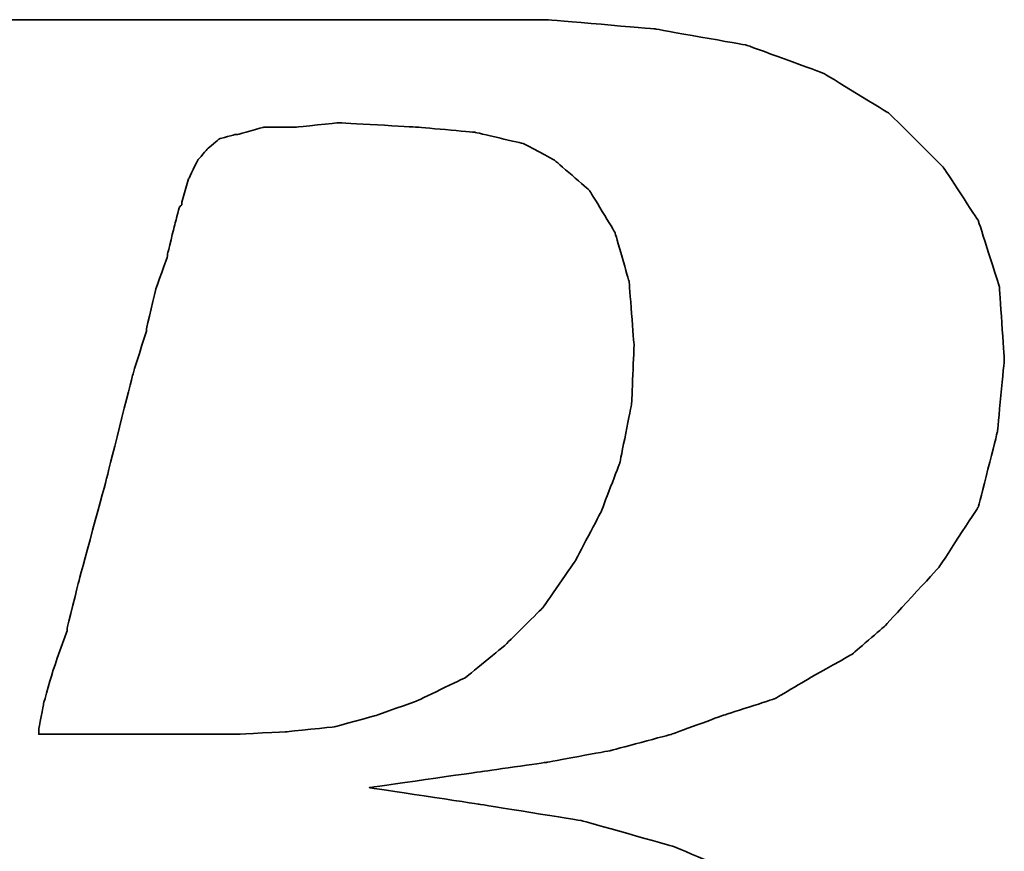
# Model space of a CAD drawing. Header units: millimetres. Extents: x 459 to 856, y -221 to -73.
# Tile 30 of 49: x 754.96 to 757.76, y -174.88 to -172.51. Entities that reach past the tile are written whole.
import ezdxf

# ---------------------------------------------------------------- set-up
doc = ezdxf.new("R2010")
doc.units = ezdxf.units.MM
doc.layers.add('DIM', color=4, linetype='CONTINUOUS')
doc.layers.add('layer 1', color=7, linetype='CONTINUOUS')

# ---------------------------------------------------------------- blocks, each defined once
blk = doc.blocks.new('TBI MOTION logo(完整正式版)')
at = {"layer": 'layer 1', "color": 22, "lineweight": 35}
for points, knots in [([(-64.65375, -6.86375), (-64.65375, -6.86375), (-64.84375, -7.29625), (-64.84375, -7.29625), (-64.84375, -7.29625), (-64.84375, -7.29625), (-64.86875, -7.34375), (-64.86875, -7.34375), (-64.86875, -7.34375), (-64.86875, -7.34375), (-64.86875, -7.36875), (-64.86875, -7.36875), (-64.86875, -7.36875), (-64.86875, -7.36875), (-65.15375, -7.65375), (-65.15375, -7.65375), (-65.15375, -7.65375), (-65.15375, -7.65375), (-65.17875, -7.65375), (-65.17875, -7.65375), (-65.17875, -7.65375), (-65.17875, -7.65375), (-65.20375, -7.67875), (-65.20375, -7.67875), (-65.20375, -7.67875), (-65.20375, -7.67875), (-65.58875, -7.87125), (-65.58875, -7.87125), (-65.58875, -7.87125), (-65.58875, -7.87125), (-65.63375, -7.87125), (-65.63375, -7.87125), (-65.63375, -7.87125), (-65.63375, -7.87125), (-65.65875, -7.89375), (-65.65875, -7.89375), (-65.65875, -7.89375), (-65.65875, -7.89375), (-66.09375, -7.94375), (-66.09375, -7.94375), (-66.09375, -7.94375), (-66.09375, -7.94375), (-66.11375, -7.94375), (-66.11375, -7.94375), (-66.11375, -7.94375), (-66.11375, -7.94375), (-66.16375, -7.94375), (-66.16375, -7.94375), (-66.16375, -7.94375), (-66.16375, -7.94375), (-66.30875, -7.94375), (-66.30875, -7.94375), (-66.30875, -7.94375), (-66.30875, -7.94375), (-66.69375, -7.94375), (-66.69375, -7.94375), (-66.69375, -7.94375), (-66.69375, -7.94375), (-67.07375, -7.94375), (-67.07375, -7.94375), (-67.07375, -7.94375), (-67.07375, -7.94375), (-67.12375, -7.94375), (-67.12375, -7.94375), (-67.12375, -7.94375), (-67.12375, -7.94375), (-67.12375, -7.96625), (-67.12375, -7.96625), (-67.12375, -7.96625), (-67.12375, -7.96625), (-67.14875, -7.99125), (-67.14875, -7.99125), (-67.14875, -7.99125), (-67.14875, -7.99125), (-67.24375, -8.34875), (-67.24375, -8.34875), (-67.24375, -8.34875), (-67.24375, -8.34875), (-67.31375, -8.68625), (-67.31375, -8.68625), (-67.31375, -8.68625), (-67.31375, -8.68625), (-67.26875, -8.68625), (-67.26875, -8.68625), (-67.26875, -8.68625), (-67.26875, -8.68625), (-67.07375, -8.68625), (-67.07375, -8.68625), (-67.07375, -8.68625), (-67.07375, -8.68625), (-66.54875, -8.68625), (-66.54875, -8.68625), (-66.54875, -8.68625), (-66.54875, -8.68625), (-65.82625, -8.68625), (-65.82625, -8.68625), (-65.82625, -8.68625), (-65.82625, -8.68625), (-65.01375, -8.68625), (-65.01375, -8.68625), (-65.01375, -8.68625), (-65.01375, -8.68625), (-64.05375, -8.68625), (-64.05375, -8.68625), (-64.05375, -8.68625), (-64.05375, -8.68625), (-62.08375, -8.68625), (-62.08375, -8.68625), (-62.08375, -8.68625), (-62.08375, -8.68625), (-60.06875, -8.68625), (-60.06875, -8.68625), (-60.06875, -8.68625), (-60.06875, -8.68625), (-59.10875, -8.68625), (-59.10875, -8.68625), (-59.10875, -8.68625), (-59.10875, -8.68625), (-58.29375, -8.68625), (-58.29375, -8.68625), (-58.29375, -8.68625), (-58.29375, -8.68625), (-57.57375, -8.68625), (-57.57375, -8.68625), (-57.57375, -8.68625), (-57.57375, -8.68625), (-57.04875, -8.68625), (-57.04875, -8.68625), (-57.04875, -8.68625), (-57.04875, -8.68625), (-56.85375, -8.68625), (-56.85375, -8.68625), (-56.85375, -8.68625), (-56.85375, -8.68625), (-56.70875, -8.68625), (-56.70875, -8.68625), (-56.70875, -8.68625), (-56.70875, -8.68625), (-56.61375, -8.68625), (-56.61375, -8.68625), (-56.61375, -8.68625), (-56.61375, -8.68625), (-56.56875, -8.68625), (-56.56875, -8.68625), (-56.56875, -8.68625), (-56.56875, -8.68625), (-55.65375, -8.63875), (-55.65375, -8.63875), (-55.65375, -8.63875), (-55.65375, -8.63875), (-54.76875, -8.51875), (-54.76875, -8.51875), (-54.76875, -8.51875), (-54.76875, -8.51875), (-53.90375, -8.30375), (-53.90375, -8.30375), (-53.90375, -8.30375), (-53.90375, -8.30375), (-53.08875, -8.03875), (-53.08875, -8.03875), (-53.08875, -8.03875), (-53.08875, -8.03875), (-52.34375, -7.65375), (-52.34375, -7.65375), (-52.34375, -7.65375), (-52.34375, -7.65375), (-51.69875, -7.29625), (-51.69875, -7.29625), (-51.69875, -7.29625), (-51.69875, -7.29625), (-51.21875, -6.91125), (-51.21875, -6.91125), (-51.21875, -6.91125), (-51.21875, -6.91125), (-50.83375, -6.50375), (-50.83375, -6.50375), (-50.83375, -6.50375), (-50.83375, -6.50375), (-50.44875, -5.94875), (-50.44875, -5.94875), (-50.44875, -5.94875), (-50.44875, -5.94875), (-50.13875, -5.30375), (-50.13875, -5.30375), (-50.13875, -5.30375), (-50.13875, -5.30375), (-49.99375, -4.65375), (-49.99375, -4.65375), (-49.99375, -4.65375), (-49.99375, -4.65375), (-49.92375, -3.98375), (-49.92375, -3.98375), (-49.92375, -3.98375), (-49.92375, -3.98375), (-49.99375, -3.19374), (-49.99375, -3.19374), (-49.99375, -3.19374), (-49.99375, -3.19374), (-50.23374, -2.44874), (-50.23374, -2.44874), (-50.23374, -2.44874), (-50.23374, -2.44874), (-50.59375, -1.87374), (-50.59375, -1.87374), (-50.59375, -1.87374), (-50.59375, -1.87374), (-51.09875, -1.31874), (-51.09875, -1.31874), (-51.09875, -1.31874), (-51.09875, -1.31874), (-51.74375, -0.81875), (-51.74375, -0.81875), (-51.74375, -0.81875), (-51.74375, -0.81875), (-52.53875, -0.48125), (-52.53875, -0.48125), (-52.53875, -0.48125), (-52.53875, -0.48125), (-53.47375, -0.21875), (-53.47375, -0.21875), (-53.47375, -0.21875), (-53.47375, -0.21875), (-54.52875, -0.04874), (-54.52875, -0.04874), (-54.52875, -0.04874), (-54.52875, -0.04874), (-55.65375, 0.12125), (-55.65375, 0.12125), (-55.65375, 0.12125), (-55.65375, 0.12125), (-54.50375, 0.28624), (-54.50375, 0.28624), (-54.50375, 0.28624), (-54.50375, 0.28624), (-53.83375, 0.38124), (-53.83375, 0.38124), (-53.83375, 0.38124), (-53.83375, 0.38124), (-53.18375, 0.50125), (-53.18375, 0.50125), (-53.18375, 0.50125), (-53.18375, 0.50125), (-52.55875, 0.66874), (-52.55875, 0.66874), (-52.55875, 0.66874), (-52.55875, 0.66874), (-52.03375, 0.86124), (-52.03375, 0.86124), (-52.03375, 0.86124), (-52.03375, 0.86124), (-51.50374, 1.03124), (-51.50374, 1.03124), (-51.50374, 1.03124), (-51.50374, 1.03124), (-51.09875, 1.27125), (-51.09875, 1.27125), (-51.09875, 1.27125), (-51.09875, 1.27125), (-50.71375, 1.48624), (-50.71375, 1.48624), (-50.71375, 1.48624), (-50.71375, 1.48624), (-50.37625, 1.77625), (-50.37625, 1.77625), (-50.37625, 1.77625), (-50.37625, 1.77625), (-49.82375, 2.37625), (-49.82375, 2.37625), (-49.82375, 2.37625), (-49.82375, 2.37625), (-49.41875, 2.99625), (-49.41875, 2.99625), (-49.41875, 2.99625), (-49.41875, 2.99625), (-49.22375, 3.76625), (-49.22375, 3.76625), (-49.22375, 3.76625), (-49.22375, 3.76625), (-49.15375, 4.50874), (-49.15375, 4.50874), (-49.15375, 4.50874), (-49.15375, 4.50874), (-49.20375, 5.25125), (-49.20375, 5.25125), (-49.20375, 5.25125), (-49.20375, 5.25125), (-49.41875, 5.92625), (-49.41875, 5.92625), (-49.41875, 5.92625), (-49.41875, 5.92625), (-49.77875, 6.47625), (-49.77875, 6.47625), (-49.77875, 6.47625), (-49.77875, 6.47625), (-50.33125, 7.02624), (-50.33125, 7.02624), (-50.33125, 7.02624), (-50.33125, 7.02624), (-51.00125, 7.43625), (-51.00125, 7.43625), (-51.00125, 7.43625), (-51.00125, 7.43625), (-51.79375, 7.72625), (-51.79375, 7.72625), (-51.79375, 7.72625), (-51.79375, 7.72625), (-52.72875, 7.89124), (-52.72875, 7.89124), (-52.72875, 7.89124), (-52.72875, 7.89124), (-53.83375, 7.98625), (-53.83375, 7.98625), (-53.83375, 7.98625), (-53.83375, 7.98625), (-53.92875, 7.98625), (-53.92875, 7.98625), (-53.92875, 7.98625), (-53.92875, 7.98625), (-54.26375, 7.98625), (-54.26375, 7.98625), (-54.26375, 7.98625), (-54.26375, 7.98625), (-54.74375, 7.98625), (-54.74375, 7.98625), (-54.74375, 7.98625), (-54.74375, 7.98625), (-55.36875, 7.98625), (-55.36875, 7.98625), (-55.36875, 7.98625), (-55.36875, 7.98625), (-56.13375, 7.98625), (-56.13375, 7.98625), (-56.13375, 7.98625), (-56.13375, 7.98625), (-56.94875, 7.98625), (-56.94875, 7.98625), (-56.94875, 7.98625), (-56.94875, 7.98625), (-58.77625, 7.98625), (-58.77625, 7.98625), (-58.77625, 7.98625), (-58.77625, 7.98625), (-60.59875, 7.98625), (-60.59875, 7.98625), (-60.59875, 7.98625), (-60.59875, 7.98625), (-61.41375, 7.98625), (-61.41375, 7.98625), (-61.41375, 7.98625), (-61.41375, 7.98625), (-62.17875, 7.98625), (-62.17875, 7.98625), (-62.17875, 7.98625), (-62.17875, 7.98625), (-62.80375, 7.98625), (-62.80375, 7.98625), (-62.80375, 7.98625), (-62.80375, 7.98625), (-63.30625, 7.98625), (-63.30625, 7.98625), (-63.30625, 7.98625), (-63.30625, 7.98625), (-63.57375, 7.98625), (-63.57375, 7.98625), (-63.57375, 7.98625), (-63.57375, 7.98625), (-63.57375, 7.96375), (-63.57375, 7.96375), (-63.57375, 7.96375), (-63.57375, 7.96375), (-63.59875, 7.94125), (-63.59875, 7.94125), (-63.59875, 7.94125), (-63.59875, 7.94125), (-63.69375, 7.55625), (-63.69375, 7.55625), (-63.69375, 7.55625), (-63.69375, 7.55625), (-63.76375, 7.24624), (-63.76375, 7.24624), (-63.76375, 7.24624), (-63.76375, 7.24624), (-63.23875, 7.24624), (-63.23875, 7.24624), (-63.23875, 7.24624), (-63.23875, 7.24624), (-62.75875, 7.24624), (-62.75875, 7.24624), (-62.75875, 7.24624), (-62.75875, 7.24624), (-62.61125, 7.24624), (-62.61125, 7.24624), (-62.61125, 7.24624), (-62.61125, 7.24624), (-62.56625, 7.24624), (-62.56625, 7.24624), (-62.56625, 7.24624), (-62.56625, 7.24624), (-62.22875, 7.24624), (-62.22875, 7.24624), (-62.22875, 7.24624), (-62.22875, 7.24624), (-62.20375, 7.24624), (-62.20375, 7.24624), (-62.20375, 7.24624), (-62.20375, 7.24624), (-62.17875, 7.21875), (-62.17875, 7.21875), (-62.17875, 7.21875), (-62.17875, 7.21875), (-61.96375, 7.17125), (-61.96375, 7.17125), (-61.96375, 7.17125), (-61.96375, 7.17125), (-61.72375, 7.12624), (-61.72375, 7.12624), (-61.72375, 7.12624), (-61.72375, 7.12624), (-61.70375, 7.12624), (-61.70375, 7.12624), (-61.70375, 7.12624), (-61.70375, 7.12624), (-61.55875, 7.07624), (-61.55875, 7.07624), (-61.55875, 7.07624), (-61.55875, 7.07624), (-61.50875, 7.07624), (-61.50875, 7.07624), (-61.50875, 7.07624), (-61.50875, 7.07624), (-61.48375, 7.02624), (-61.48375, 7.02624), (-61.48375, 7.02624), (-61.48375, 7.02624), (-61.31875, 6.83375), (-61.31875, 6.83375), (-61.31875, 6.83375), (-61.31875, 6.83375), (-61.29375, 6.81125), (-61.29375, 6.81125), (-61.29375, 6.81125), (-61.29375, 6.81125), (-61.29375, 6.78625), (-61.29375, 6.78625), (-61.29375, 6.78625), (-61.29375, 6.78625), (-61.19875, 6.50124), (-61.19875, 6.50124), (-61.19875, 6.50124), (-61.19875, 6.50124), (-61.17375, 6.45124), (-61.17375, 6.45124), (-61.17375, 6.45124), (-61.17375, 6.45124), (-61.19875, 6.40625), (-61.19875, 6.40625), (-61.19875, 6.40625), (-61.19875, 6.40625), (-61.26875, 5.99624), (-61.26875, 5.99624), (-61.26875, 5.99624), (-61.26875, 5.99624), (-61.26875, 5.85125), (-61.26875, 5.85125), (-61.26875, 5.85125), (-61.26875, 5.85125), (-61.26875, 5.82625), (-61.26875, 5.82625), (-61.26875, 5.82625), (-61.26875, 5.82625), (-61.29375, 5.80625), (-61.29375, 5.80625), (-61.29375, 5.80625), (-61.29375, 5.80625), (-61.34125, 5.66125), (-61.34125, 5.66125), (-61.34125, 5.66125), (-61.34125, 5.66125), (-61.41375, 5.44625), (-61.41375, 5.44625), (-61.41375, 5.44625), (-61.41375, 5.44625), (-61.48375, 5.15625), (-61.48375, 5.15625), (-61.48375, 5.15625), (-61.48375, 5.15625), (-61.58375, 4.82124), (-61.58375, 4.82124), (-61.58375, 4.82124), (-61.58375, 4.82124), (-61.79875, 4.00375), (-61.79875, 4.00375), (-61.79875, 4.00375), (-61.79875, 4.00375), (-62.05875, 2.99625), (-62.05875, 2.99625), (-62.05875, 2.99625), (-62.05875, 2.99625), (-62.34875, 1.91625), (-62.34875, 1.91625), (-62.34875, 1.91625), (-62.34875, 1.91625), (-62.97375, -0.41124), (-62.97375, -0.41124), (-62.97375, -0.41124), (-62.97375, -0.41124), (-63.59875, -2.75875), (-63.59875, -2.75875), (-63.59875, -2.75875), (-63.59875, -2.75875), (-63.88375, -3.86374), (-63.88375, -3.86374), (-63.88375, -3.86374), (-63.88375, -3.86374), (-64.14875, -4.82374), (-64.14875, -4.82374), (-64.14875, -4.82374), (-64.14875, -4.82374), (-64.36375, -5.64125), (-64.36375, -5.64125), (-64.36375, -5.64125), (-64.36375, -5.64125), (-64.43625, -5.97625), (-64.43625, -5.97625), (-64.43625, -5.97625), (-64.43625, -5.97625), (-64.50875, -6.28625), (-64.50875, -6.28625), (-64.50875, -6.28625), (-64.50875, -6.28625), (-64.50875, -6.30875), (-64.50875, -6.30875), (-64.50875, -6.30875), (-64.50875, -6.30875), (-64.57875, -6.50375), (-64.57875, -6.50375), (-64.57875, -6.50375), (-64.57875, -6.50375), (-64.62875, -6.69625), (-64.62875, -6.69625), (-64.62875, -6.69625), (-64.62875, -6.69625), (-64.62875, -6.76875), (-64.62875, -6.76875), (-64.62875, -6.76875), (-64.62875, -6.76875), (-64.62875, -6.81375), (-64.62875, -6.81375), (-64.62875, -6.81375), (-64.62875, -6.81375), (-64.62875, -6.83875), (-64.62875, -6.83875), (-64.62875, -6.83875), (-64.62875, -6.83875), (-64.65375, -6.86375), (-64.65375, -6.86375)], [0, 0, 0, 0, 0.00719424, 0.00719424, 0.00719424, 0.00719425, 0.01438849, 0.01438849, 0.01438849, 0.0143885, 0.02158273, 0.02158273, 0.02158273, 0.02158274, 0.02877698, 0.02877698, 0.02877698, 0.02877699, 0.03597122, 0.03597122, 0.03597122, 0.03597123, 0.04316547, 0.04316547, 0.04316547, 0.04316548, 0.05035971, 0.05035971, 0.05035971, 0.05035972, 0.05755396, 0.05755396, 0.05755396, 0.05755397, 0.0647482, 0.0647482, 0.0647482, 0.06474821, 0.07194245, 0.07194245, 0.07194245, 0.07194246, 0.07913669, 0.07913669, 0.07913669, 0.0791367, 0.08633094, 0.08633094, 0.08633094, 0.08633095, 0.09352518, 0.09352518, 0.09352518, 0.09352519, 0.10071942, 0.10071942, 0.10071942, 0.10071943, 0.10791367, 0.10791367, 0.10791367, 0.10791368, 0.11510791, 0.11510791, 0.11510791, 0.11510792, 0.12230216, 0.12230216, 0.12230216, 0.12230217, 0.1294964, 0.1294964, 0.1294964, 0.12949641, 0.13669065, 0.13669065, 0.13669065, 0.13669066, 0.14388489, 0.14388489, 0.14388489, 0.1438849, 0.15107914, 0.15107914, 0.15107914, 0.15107915, 0.15827338, 0.15827338, 0.15827338, 0.15827339, 0.16546763, 0.16546763, 0.16546763, 0.16546764, 0.17266187, 0.17266187, 0.17266187, 0.17266188, 0.17985612, 0.17985612, 0.17985612, 0.17985613, 0.18705036, 0.18705036, 0.18705036, 0.18705037, 0.1942446, 0.1942446, 0.1942446, 0.19424461, 0.20143885, 0.20143885, 0.20143885, 0.20143886, 0.20863309, 0.20863309, 0.20863309, 0.2086331, 0.21582734, 0.21582734, 0.21582734, 0.21582735, 0.22302158, 0.22302158, 0.22302158, 0.22302159, 0.23021583, 0.23021583, 0.23021583, 0.23021584, 0.23741007, 0.23741007, 0.23741007, 0.23741008, 0.24460432, 0.24460432, 0.24460432, 0.24460433, 0.25179856, 0.25179856, 0.25179856, 0.25179857, 0.25899281, 0.25899281, 0.25899281, 0.25899282, 0.26618705, 0.26618705, 0.26618705, 0.26618706, 0.27338129, 0.27338129, 0.27338129, 0.2733813, 0.28057554, 0.28057554, 0.28057554, 0.28057555, 0.28776978, 0.28776978, 0.28776978, 0.28776979, 0.29496403, 0.29496403, 0.29496403, 0.29496404, 0.30215827, 0.30215827, 0.30215827, 0.30215828, 0.30935252, 0.30935252, 0.30935252, 0.30935253, 0.31654676, 0.31654676, 0.31654676, 0.31654677, 0.32374101, 0.32374101, 0.32374101, 0.32374102, 0.33093525, 0.33093525, 0.33093525, 0.33093526, 0.3381295, 0.3381295, 0.3381295, 0.33812951, 0.34532374, 0.34532374, 0.34532374, 0.34532375, 0.35251799, 0.35251799, 0.35251799, 0.352518, 0.35971223, 0.35971223, 0.35971223, 0.35971224, 0.36690647, 0.36690647, 0.36690647, 0.36690648, 0.37410072, 0.37410072, 0.37410072, 0.37410073, 0.38129496, 0.38129496, 0.38129496, 0.38129497, 0.38848921, 0.38848921, 0.38848921, 0.38848922, 0.39568345, 0.39568345, 0.39568345, 0.39568346, 0.4028777, 0.4028777, 0.4028777, 0.40287771, 0.41007194, 0.41007194, 0.41007194, 0.41007195, 0.41726619, 0.41726619, 0.41726619, 0.4172662, 0.42446043, 0.42446043, 0.42446043, 0.42446044, 0.43165468, 0.43165468, 0.43165468, 0.43165469, 0.43884892, 0.43884892, 0.43884892, 0.43884893, 0.44604317, 0.44604317, 0.44604317, 0.44604318, 0.45323741, 0.45323741, 0.45323741, 0.45323742, 0.46043165, 0.46043165, 0.46043165, 0.46043166, 0.4676259, 0.4676259, 0.4676259, 0.46762591, 0.47482014, 0.47482014, 0.47482014, 0.47482015, 0.48201439, 0.48201439, 0.48201439, 0.4820144, 0.48920863, 0.48920863, 0.48920863, 0.48920864, 0.49640288, 0.49640288, 0.49640288, 0.49640289, 0.50359712, 0.50359712, 0.50359712, 0.50359713, 0.51079137, 0.51079137, 0.51079137, 0.51079138, 0.51798561, 0.51798561, 0.51798561, 0.51798562, 0.52517986, 0.52517986, 0.52517986, 0.52517987, 0.5323741, 0.5323741, 0.5323741, 0.53237411, 0.53956835, 0.53956835, 0.53956835, 0.53956836, 0.54676259, 0.54676259, 0.54676259, 0.5467626, 0.55395683, 0.55395683, 0.55395683, 0.55395684, 0.56115108, 0.56115108, 0.56115108, 0.56115109, 0.56834532, 0.56834532, 0.56834532, 0.56834533, 0.57553957, 0.57553957, 0.57553957, 0.57553958, 0.58273381, 0.58273381, 0.58273381, 0.58273382, 0.58992806, 0.58992806, 0.58992806, 0.58992807, 0.5971223, 0.5971223, 0.5971223, 0.59712231, 0.60431655, 0.60431655, 0.60431655, 0.60431656, 0.61151079, 0.61151079, 0.61151079, 0.6115108, 0.61870504, 0.61870504, 0.61870504, 0.61870505, 0.62589928, 0.62589928, 0.62589928, 0.62589929, 0.63309353, 0.63309353, 0.63309353, 0.63309354, 0.64028777, 0.64028777, 0.64028777, 0.64028778, 0.64748201, 0.64748201, 0.64748201, 0.64748202, 0.65467626, 0.65467626, 0.65467626, 0.65467627, 0.6618705, 0.6618705, 0.6618705, 0.66187051, 0.66906475, 0.66906475, 0.66906475, 0.66906476, 0.67625899, 0.67625899, 0.67625899, 0.676259, 0.68345324, 0.68345324, 0.68345324, 0.68345325, 0.69064748, 0.69064748, 0.69064748, 0.69064749, 0.69784173, 0.69784173, 0.69784173, 0.69784174, 0.70503597, 0.70503597, 0.70503597, 0.70503598, 0.71223022, 0.71223022, 0.71223022, 0.71223023, 0.71942446, 0.71942446, 0.71942446, 0.71942447, 0.72661871, 0.72661871, 0.72661871, 0.72661872, 0.73381295, 0.73381295, 0.73381295, 0.73381296, 0.74100719, 0.74100719, 0.74100719, 0.7410072, 0.74820144, 0.74820144, 0.74820144, 0.74820145, 0.75539568, 0.75539568, 0.75539568, 0.75539569, 0.76258993, 0.76258993, 0.76258993, 0.76258994, 0.76978417, 0.76978417, 0.76978417, 0.76978418, 0.77697842, 0.77697842, 0.77697842, 0.77697843, 0.78417266, 0.78417266, 0.78417266, 0.78417267, 0.79136691, 0.79136691, 0.79136691, 0.79136692, 0.79856115, 0.79856115, 0.79856115, 0.79856116, 0.8057554, 0.8057554, 0.8057554, 0.80575541, 0.81294964, 0.81294964, 0.81294964, 0.81294965, 0.82014388, 0.82014388, 0.82014388, 0.82014389, 0.82733813, 0.82733813, 0.82733813, 0.82733814, 0.83453237, 0.83453237, 0.83453237, 0.83453238, 0.84172662, 0.84172662, 0.84172662, 0.84172663, 0.84892086, 0.84892086, 0.84892086, 0.84892087, 0.85611511, 0.85611511, 0.85611511, 0.85611512, 0.86330935, 0.86330935, 0.86330935, 0.86330936, 0.8705036, 0.8705036, 0.8705036, 0.87050361, 0.87769784, 0.87769784, 0.87769784, 0.87769785, 0.88489209, 0.88489209, 0.88489209, 0.8848921, 0.89208633, 0.89208633, 0.89208633, 0.89208634, 0.89928058, 0.89928058, 0.89928058, 0.89928059, 0.90647482, 0.90647482, 0.90647482, 0.90647483, 0.91366906, 0.91366906, 0.91366906, 0.91366907, 0.92086331, 0.92086331, 0.92086331, 0.92086332, 0.92805755, 0.92805755, 0.92805755, 0.92805756, 0.9352518, 0.9352518, 0.9352518, 0.93525181, 0.94244604, 0.94244604, 0.94244604, 0.94244605, 0.94964029, 0.94964029, 0.94964029, 0.9496403, 0.95683453, 0.95683453, 0.95683453, 0.95683454, 0.96402878, 0.96402878, 0.96402878, 0.96402879, 0.97122302, 0.97122302, 0.97122302, 0.97122303, 0.97841727, 0.97841727, 0.97841727, 0.97841728, 0.98561151, 0.98561151, 0.98561151, 0.98561152, 0.99280576, 0.99280576, 0.99280576, 0.99280577, 1, 1, 1, 1]), ([(-57.50375, 6.35625), (-57.50375, 6.35625), (-57.57375, 6.11625), (-57.57375, 6.11625), (-57.57375, 6.11625), (-57.57375, 6.11625), (-57.57375, 6.09125), (-57.57375, 6.09125), (-57.57375, 6.09125), (-57.57375, 6.09125), (-57.59875, 6.06625), (-57.59875, 6.06625), (-57.59875, 6.06625), (-57.59875, 6.06625), (-57.64875, 5.87625), (-57.64875, 5.87625), (-57.64875, 5.87625), (-57.64875, 5.87625), (-57.71875, 5.58875), (-57.71875, 5.58875), (-57.71875, 5.58875), (-57.71875, 5.58875), (-57.71875, 5.56625), (-57.71875, 5.56625), (-57.71875, 5.56625), (-57.71875, 5.56625), (-57.83875, 5.23125), (-57.83875, 5.23125), (-57.83875, 5.23125), (-57.83875, 5.23125), (-57.93625, 4.82124), (-57.93625, 4.82124), (-57.93625, 4.82124), (-57.93625, 4.82124), (-57.93625, 4.79624), (-57.93625, 4.79624), (-57.93625, 4.79624), (-57.93625, 4.79624), (-58.07875, 4.34125), (-58.07875, 4.34125), (-58.07875, 4.34125), (-58.07875, 4.34125), (-58.34375, 3.28625), (-58.34375, 3.28625), (-58.34375, 3.28625), (-58.34375, 3.28625), (-58.62875, 2.23124), (-58.62875, 2.23124), (-58.62875, 2.23124), (-58.62875, 2.23124), (-58.74875, 1.75125), (-58.74875, 1.75125), (-58.74875, 1.75125), (-58.74875, 1.75125), (-58.74875, 1.72625), (-58.74875, 1.72625), (-58.74875, 1.72625), (-58.74875, 1.72625), (-58.89375, 1.31625), (-58.89375, 1.31625), (-58.89375, 1.31625), (-58.89375, 1.31625), (-58.98875, 0.98124), (-58.98875, 0.98124), (-58.98875, 0.98124), (-58.98875, 0.98124), (-59.03875, 0.71625), (-59.03875, 0.71625), (-59.03875, 0.71625), (-59.03875, 0.71625), (-59.03875, 0.66874), (-59.03875, 0.66874), (-59.03875, 0.66874), (-59.03875, 0.66874), (-58.91875, 0.66874), (-58.91875, 0.66874), (-58.91875, 0.66874), (-58.91875, 0.66874), (-58.53375, 0.66874), (-58.53375, 0.66874), (-58.53375, 0.66874), (-58.53375, 0.66874), (-58.10375, 0.66874), (-58.10375, 0.66874), (-58.10375, 0.66874), (-58.10375, 0.66874), (-57.66875, 0.66874), (-57.66875, 0.66874), (-57.66875, 0.66874), (-57.66875, 0.66874), (-57.33375, 0.66874), (-57.33375, 0.66874), (-57.33375, 0.66874), (-57.33375, 0.66874), (-57.09375, 0.66874), (-57.09375, 0.66874), (-57.09375, 0.66874), (-57.09375, 0.66874), (-56.99875, 0.66874), (-56.99875, 0.66874), (-56.99875, 0.66874), (-56.99875, 0.66874), (-56.49375, 0.69374), (-56.49375, 0.69374), (-56.49375, 0.69374), (-56.49375, 0.69374), (-56.01375, 0.74374), (-56.01375, 0.74374), (-56.01375, 0.74374), (-56.01375, 0.74374), (-55.58375, 0.86124), (-55.58375, 0.86124), (-55.58375, 0.86124), (-55.58375, 0.86124), (-55.17375, 1.00624), (-55.17375, 1.00624), (-55.17375, 1.00624), (-55.17375, 1.00624), (-54.67375, 1.24625), (-54.67375, 1.24625), (-54.67375, 1.24625), (-54.67375, 1.24625), (-54.26375, 1.58124), (-54.26375, 1.58124), (-54.26375, 1.58124), (-54.26375, 1.58124), (-53.87875, 1.96374), (-53.87875, 1.96374), (-53.87875, 1.96374), (-53.87875, 1.96374), (-53.54375, 2.44625), (-53.54375, 2.44625), (-53.54375, 2.44625), (-53.54375, 2.44625), (-53.27875, 2.95125), (-53.27875, 2.95125), (-53.27875, 2.95125), (-53.27875, 2.95125), (-53.08875, 3.45124), (-53.08875, 3.45124), (-53.08875, 3.45124), (-53.08875, 3.45124), (-52.96875, 4.05124), (-52.96875, 4.05124), (-52.96875, 4.05124), (-52.96875, 4.05124), (-52.94375, 4.65125), (-52.94375, 4.65125), (-52.94375, 4.65125), (-52.94375, 4.65125), (-52.99375, 5.30125), (-52.99375, 5.30125), (-52.99375, 5.30125), (-52.99375, 5.30125), (-53.13875, 5.80625), (-53.13875, 5.80625), (-53.13875, 5.80625), (-53.13875, 5.80625), (-53.39875, 6.23625), (-53.39875, 6.23625), (-53.39875, 6.23625), (-53.39875, 6.23625), (-53.75875, 6.54875), (-53.75875, 6.54875), (-53.75875, 6.54875), (-53.75875, 6.54875), (-54.07375, 6.71625), (-54.07375, 6.71625), (-54.07375, 6.71625), (-54.07375, 6.71625), (-54.57375, 6.83375), (-54.57375, 6.83375), (-54.57375, 6.83375), (-54.57375, 6.83375), (-55.17375, 6.88625), (-55.17375, 6.88625), (-55.17375, 6.88625), (-55.17375, 6.88625), (-55.96875, 6.93125), (-55.96875, 6.93125), (-55.96875, 6.93125), (-55.96875, 6.93125), (-56.39875, 6.88625), (-56.39875, 6.88625), (-56.39875, 6.88625), (-56.39875, 6.88625), (-56.42125, 6.88625), (-56.42125, 6.88625), (-56.42125, 6.88625), (-56.42125, 6.88625), (-56.73375, 6.88625), (-56.73375, 6.88625), (-56.73375, 6.88625), (-56.73375, 6.88625), (-56.99875, 6.81125), (-56.99875, 6.81125), (-56.99875, 6.81125), (-56.99875, 6.81125), (-57.02375, 6.81125), (-57.02375, 6.81125), (-57.02375, 6.81125), (-57.02375, 6.81125), (-57.18875, 6.76625), (-57.18875, 6.76625), (-57.18875, 6.76625), (-57.18875, 6.76625), (-57.30875, 6.66625), (-57.30875, 6.66625), (-57.30875, 6.66625), (-57.30875, 6.66625), (-57.40875, 6.54875), (-57.40875, 6.54875), (-57.40875, 6.54875), (-57.40875, 6.54875), (-57.50375, 6.35625), (-57.50375, 6.35625)], [0, 0, 0, 0, 0.01851852, 0.01851852, 0.01851852, 0.01851853, 0.03703704, 0.03703704, 0.03703704, 0.03703705, 0.05555556, 0.05555556, 0.05555556, 0.05555557, 0.07407407, 0.07407407, 0.07407407, 0.07407408, 0.09259259, 0.09259259, 0.09259259, 0.0925926, 0.11111111, 0.11111111, 0.11111111, 0.11111112, 0.12962963, 0.12962963, 0.12962963, 0.12962964, 0.14814815, 0.14814815, 0.14814815, 0.14814816, 0.16666667, 0.16666667, 0.16666667, 0.16666668, 0.18518519, 0.18518519, 0.18518519, 0.1851852, 0.2037037, 0.2037037, 0.2037037, 0.20370371, 0.22222222, 0.22222222, 0.22222222, 0.22222223, 0.24074074, 0.24074074, 0.24074074, 0.24074075, 0.25925926, 0.25925926, 0.25925926, 0.25925927, 0.27777778, 0.27777778, 0.27777778, 0.27777779, 0.2962963, 0.2962963, 0.2962963, 0.29629631, 0.31481481, 0.31481481, 0.31481481, 0.31481482, 0.33333333, 0.33333333, 0.33333333, 0.33333334, 0.35185185, 0.35185185, 0.35185185, 0.35185186, 0.37037037, 0.37037037, 0.37037037, 0.37037038, 0.38888889, 0.38888889, 0.38888889, 0.3888889, 0.40740741, 0.40740741, 0.40740741, 0.40740742, 0.42592593, 0.42592593, 0.42592593, 0.42592594, 0.44444444, 0.44444444, 0.44444444, 0.44444445, 0.46296296, 0.46296296, 0.46296296, 0.46296297, 0.48148148, 0.48148148, 0.48148148, 0.48148149, 0.5, 0.5, 0.5, 0.50000001, 0.51851852, 0.51851852, 0.51851852, 0.51851853, 0.53703704, 0.53703704, 0.53703704, 0.53703705, 0.55555556, 0.55555556, 0.55555556, 0.55555557, 0.57407407, 0.57407407, 0.57407407, 0.57407408, 0.59259259, 0.59259259, 0.59259259, 0.5925926, 0.61111111, 0.61111111, 0.61111111, 0.61111112, 0.62962963, 0.62962963, 0.62962963, 0.62962964, 0.64814815, 0.64814815, 0.64814815, 0.64814816, 0.66666667, 0.66666667, 0.66666667, 0.66666668, 0.68518519, 0.68518519, 0.68518519, 0.6851852, 0.7037037, 0.7037037, 0.7037037, 0.70370371, 0.72222222, 0.72222222, 0.72222222, 0.72222223, 0.74074074, 0.74074074, 0.74074074, 0.74074075, 0.75925926, 0.75925926, 0.75925926, 0.75925927, 0.77777778, 0.77777778, 0.77777778, 0.77777779, 0.7962963, 0.7962963, 0.7962963, 0.79629631, 0.81481481, 0.81481481, 0.81481481, 0.81481482, 0.83333333, 0.83333333, 0.83333333, 0.83333334, 0.85185185, 0.85185185, 0.85185185, 0.85185186, 0.87037037, 0.87037037, 0.87037037, 0.87037038, 0.88888889, 0.88888889, 0.88888889, 0.8888889, 0.90740741, 0.90740741, 0.90740741, 0.90740742, 0.92592593, 0.92592593, 0.92592593, 0.92592594, 0.94444444, 0.94444444, 0.94444444, 0.94444445, 0.96296296, 0.96296296, 0.96296296, 0.96296297, 0.98148148, 0.98148148, 0.98148148, 0.98148149, 1, 1, 1, 1])]:
    blk.add_open_spline(points, degree=3, knots=knots, dxfattribs=at)

msp = doc.modelspace()

# ---------------------------------------------------------------- block references
at = {"layer": 'DIM', "color": 7, "xscale": 0.2778823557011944, "yscale": 0.2778823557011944, "zscale": 0.2778823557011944}
msp.add_blockref('TBI MOTION logo(完整正式版)', (771.4191, -174.7296), dxfattribs=at)

doc.saveas('drawing.dxf')
